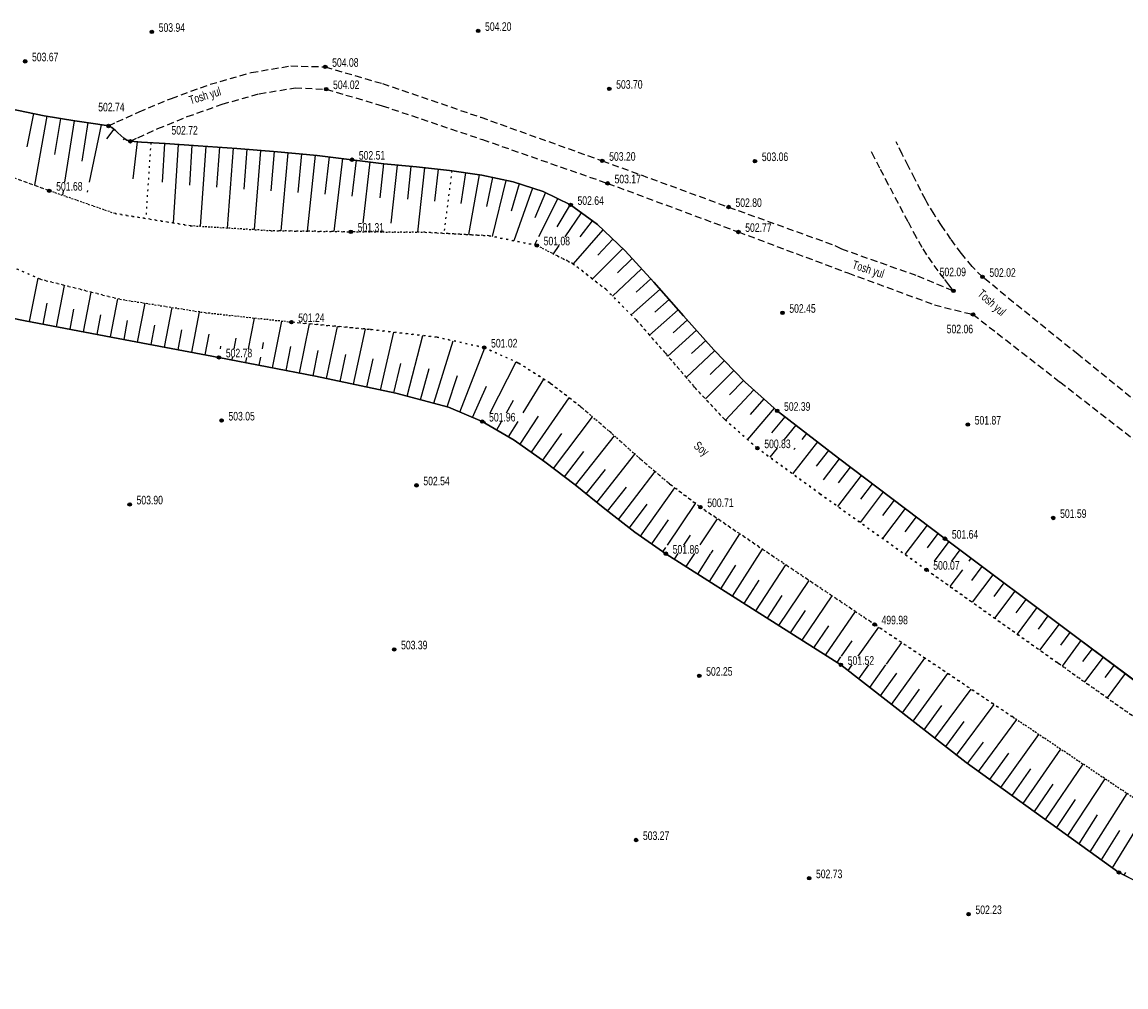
# Model space of a CAD drawing. Extents: x 0 to 362422, y 0 to 4201735.
# Tile 93 of 256: x 361938 to 362099, y 4199818 to 4199959. Entities that reach past the tile are written whole.
import ezdxf

# ---------------------------------------------------------------- set-up
doc = ezdxf.new("R2010")
doc.units = 0
doc.header["$LTSCALE"] = 0.5
doc.header["$MEASUREMENT"] = 0
doc.header["$PDMODE"] = 32
doc.header["$PDSIZE"] = 0.3
for name, pattern in [('CONTI', [0]), ('STRIH_1', [3, 2, -1]), ('STROT', [1.7, 0.5, -1.2])]:
    doc.linetypes.add(name, pattern=pattern)
for name, color, linetype in [('NAD_M0', 7, 'CONTI'), ('OTKOS0', 32, 'CONTI'), ('PI_OT0', 172, 'CONTI'), ('PI_TT0', 5, 'CONTI'), ('STR_L0', 6, 'CONTI')]:
    doc.layers.add(name, color=color, linetype=linetype)
doc.styles.add('SHRFT', font='TXT', dxfattribs={"width": 0.875})

# ---------------------------------------------------------------- blocks, each defined once
blk = doc.blocks.new('ееееее')
at = {"color": 4, "linetype": 'STROT'}
for p, q in [((1514.01, 66.71), (1519.27, 64.03)), ((1519.27, 64.03), (1524.03, 60.3)), ((1524.03, 60.3), (1528.44, 55.84)), ((1528.44, 55.84), (1532.68, 50.97)), ((1532.68, 50.97), (1536.91, 46.02)), ((1536.91, 46.02), (1541.3, 41.3)), ((1524.63, 39.51), (1520.33, 43.24)), ((1541.3, 41.3), (1546.02, 37.13)), ((1528.89, 35.69), (1524.63, 39.51)), ((1546.02, 37.13), (1555.08, 30.48)), ((1533.22, 31.98), (1528.89, 35.69)), ((1537.7, 28.58), (1533.22, 31.98)), ((1555.08, 30.48), (1570.55, 19.38)), ((1546.83, 22.37), (1537.7, 28.58)), ((1563, 11.46), (1546.83, 22.37)), ((1570.55, 19.38), (1589.61, 5.78)), ((1583.11, -2.1), (1563, 11.46)), ((1589.61, 5.78), (1609.49, -8.35)), ((1604.11, -16.23), (1583.11, -2.1))]:
    blk.add_line(p, q, dxfattribs=at)
at = {"layer": 'OTKOS0', "color": 32}
for p, q in [((1442.38, 85.77), (1437.25, 86.84)), ((1440.84, 86.09), (1439.85, 81.26)), ((1442.81, 85.7), (1440.96, 75.67)), ((1446.88, 85.02), (1442.38, 85.77)), ((1444.78, 85.37), (1443.88, 80.14)), ((1446.75, 85.04), (1445.33, 76.12)), ((1450.19, 84.53), (1446.88, 85.02)), ((1448.73, 84.75), (1447.84, 79.14)), ((1450.71, 84.44), (1448.94, 76.12)), ((1451.76, 84.26), (1450.19, 84.53)), ((1452.55, 83.79), (1451.45, 82.38)), ((1452.25, 84.02), (1451.76, 84.26)), ((1452.7, 83.67), (1452.25, 84.02)), ((1453.12, 83.26), (1452.7, 83.67)), ((1453.54, 82.85), (1453.12, 83.26)), ((1453.96, 82.47), (1453.54, 82.85)), ((1454.01, 82.44), (1453.87, 82.24)), ((1454.42, 82.18), (1453.96, 82.47)), ((1454.93, 82.02), (1454.42, 82.18)), ((1456.55, 81.89), (1454.93, 82.02)), ((1455.91, 81.94), (1455.27, 76.57)), ((1460.01, 81.67), (1456.55, 81.89)), ((1459.9, 81.68), (1459.53, 76.06)), ((1464.79, 81.35), (1460.01, 81.67)), ((1461.9, 81.54), (1461.13, 70.13)), ((1463.89, 81.41), (1463.49, 75.61)), ((1470.4, 80.94), (1464.79, 81.35)), ((1465.89, 81.27), (1465.06, 69.62)), ((1467.89, 81.12), (1467.46, 75.3)), ((1469.88, 80.98), (1468.98, 69.37)), ((1476.33, 80.45), (1470.4, 80.94)), ((1471.88, 80.82), (1471.41, 75.03)), ((1473.87, 80.65), (1472.89, 69.12)), ((1475.86, 80.49), (1475.35, 74.74)), ((1482.09, 79.89), (1476.33, 80.45)), ((1477.85, 80.3), (1476.76, 68.94)), ((1479.84, 80.11), (1479.26, 74.51)), ((1481.83, 79.92), (1480.61, 68.87)), ((1487.16, 79.25), (1482.09, 79.89)), ((1483.82, 79.67), (1483.19, 74.25)), ((1485.8, 79.42), (1484.5, 68.81)), ((1487.78, 79.17), (1487.13, 73.97)), ((1491.81, 78.66), (1487.16, 79.25)), ((1489.77, 78.92), (1488.7, 70.02)), ((1491.75, 78.67), (1491.18, 73.7)), ((1496.56, 78.17), (1491.81, 78.66)), ((1493.73, 78.46), (1492.79, 70.02)), ((1495.72, 78.26), (1495.2, 73.47)), ((1501.33, 77.64), (1496.56, 78.17)), ((1497.71, 78.04), (1496.66, 68.67)), ((1499.7, 77.82), (1499.14, 73.21)), ((1506.04, 76.94), (1501.33, 77.64)), ((1503.67, 77.29), (1502.98, 72.85)), ((1505.64, 77), (1504.09, 68.31)), ((1510.61, 75.95), (1506.04, 76.94)), ((1507.6, 76.6), (1506.71, 72.4)), ((1509.55, 76.18), (1507.52, 68.04)), ((1511.49, 75.66), (1510.31, 71.68)), ((1514.94, 74.54), (1510.61, 75.95)), ((1445.14, 74.87), (1445.03, 74.2)), ((1448.68, 74.87), (1448.63, 74.64)), ((1513.39, 75.04), (1510.67, 67.39)), ((1515.28, 74.38), (1513.74, 70.73)), ((1518.95, 72.58), (1514.94, 74.54)), ((1517.07, 73.5), (1514.26, 67.96)), ((1518.87, 72.62), (1516.94, 69.41)), ((1522.85, 69.71), (1518.95, 72.58)), ((1520.49, 71.45), (1518.08, 67.96)), ((1522.1, 70.26), (1520.29, 67.96)), ((1526.88, 65.86), (1522.85, 69.71)), ((1488.55, 68.77), (1488.55, 68.75)), ((1492.65, 68.77), (1492.64, 68.71)), ((1514.01, 67.47), (1513.66, 66.78)), ((1523.63, 68.97), (1519.3, 64.01)), ((1525.07, 67.59), (1522.88, 65.25)), ((1517.22, 66.71), (1516.38, 65.5)), ((1526.52, 66.21), (1522.11, 61.81)), ((1531.04, 61.33), (1526.88, 65.86)), ((1527.89, 64.75), (1525.74, 62.69)), ((1529.25, 63.28), (1525, 59.32)), ((1440.19, 55.85), (1441.44, 62.15)), ((1444.12, 55.09), (1445.3, 61.1)), ((1530.6, 61.81), (1528.47, 59.88)), ((1535.33, 56.43), (1531.04, 61.33)), ((1448.04, 54.33), (1449.17, 60.11)), ((1531.93, 60.31), (1527.73, 56.56)), ((1428.83, 58.18), (1439.56, 55.97)), ((1442.15, 55.47), (1442.75, 58.53)), ((1451.97, 53.58), (1453.04, 59.12)), ((1455.9, 52.82), (1456.99, 58.46)), ((1459.83, 52.07), (1460.94, 57.83)), ((1533.25, 58.81), (1531.16, 56.95)), ((1446.08, 54.71), (1446.65, 57.66)), ((1450.01, 53.95), (1450.56, 56.78)), ((1463.76, 51.32), (1464.9, 57.19)), ((1472.01, 51.81), (1472.89, 56.26)), ((1534.57, 57.3), (1530.39, 53.6)), ((1539.74, 51.47), (1535.33, 56.43)), ((1439.56, 55.97), (1453.09, 53.36)), ((1453.93, 53.2), (1454.46, 55.99)), ((1457.86, 52.45), (1458.41, 55.3)), ((1461.79, 51.7), (1462.35, 54.6)), ((1475.53, 49.02), (1476.9, 55.81)), ((1479.45, 48.24), (1480.92, 55.41)), ((1483.37, 47.44), (1484.97, 55.02)), ((1487.28, 46.6), (1489.07, 54.63)), ((1535.89, 55.8), (1533.8, 53.94)), ((1453.09, 53.36), (1467.73, 50.56)), ((1465.72, 50.94), (1466.3, 53.93)), ((1469.96, 51.81), (1470.26, 53.33)), ((1491.19, 45.75), (1493.16, 54.16)), ((1495.08, 44.83), (1497.4, 53.65)), ((1537.22, 54.31), (1533.04, 50.55)), ((1467.93, 51.81), (1468.01, 52.2)), ((1474.05, 51.81), (1474.23, 52.72)), ((1477.49, 48.63), (1478.19, 52.11)), ((1481.42, 47.86), (1482.18, 51.53)), ((1498.95, 43.8), (1501.82, 52.88)), ((1502.73, 42.52), (1506.42, 51.83)), ((1538.54, 52.82), (1536.45, 50.91)), ((1544.27, 46.74), (1539.74, 51.47)), ((1467.69, 50.57), (1467.73, 50.77)), ((1467.73, 50.56), (1481.75, 47.79)), ((1469.64, 50.18), (1469.71, 50.56)), ((1471.61, 49.79), (1471.76, 50.56)), ((1473.57, 49.41), (1473.8, 50.56)), ((1485.33, 47.02), (1486.18, 50.92)), ((1489.24, 46.18), (1490.18, 50.29)), ((1539.88, 51.33), (1535.69, 47.45)), ((1541.26, 49.88), (1539.16, 47.87)), ((1493.15, 45.33), (1494.18, 49.62)), ((1497.01, 44.31), (1498.32, 48.84)), ((1507.14, 42.37), (1510.95, 49.78)), ((1542.64, 48.44), (1538.49, 44.33)), ((1481.75, 47.79), (1493.44, 45.27)), ((1500.88, 43.28), (1502.44, 47.84)), ((1511.98, 42.37), (1515, 47.26)), ((1544.03, 46.99), (1541.97, 44.88)), ((1548.91, 42.55), (1544.27, 46.74)), ((1493.44, 45.27), (1501.1, 43.22)), ((1504.57, 41.73), (1506.63, 46.26)), ((1545.5, 45.63), (1541.38, 41.22)), ((1509.51, 42.37), (1510.55, 44.21)), ((1513.14, 36.64), (1518.65, 44.55)), ((1546.98, 44.29), (1544.98, 42.05)), ((1501.1, 43.22), (1506, 41.12)), ((1511.51, 37.8), (1514.19, 41.86)), ((1516.37, 34.28), (1522.03, 41.77)), ((1548.46, 42.95), (1544.59, 38.39)), ((1557.82, 35.63), (1548.91, 42.55)), ((1506, 41.12), (1510.65, 38.4)), ((1506.38, 40.9), (1506.49, 41.12)), ((1508.11, 39.89), (1508.8, 41.12)), ((1509.83, 38.88), (1511.21, 41.12)), ((1550.02, 41.69), (1548.09, 39.36)), ((1551.6, 40.46), (1549.9, 38.38)), ((1514.78, 35.49), (1517.59, 39.33)), ((1519.52, 31.82), (1525.21, 38.99)), ((1553.18, 39.24), (1552.49, 38.38)), ((1510.65, 38.4), (1515.11, 35.26)), ((1548.88, 37.13), (1547.81, 35.82)), ((1554.76, 38.01), (1551.11, 33.4)), ((1551.49, 37.13), (1551.32, 36.92)), ((1517.95, 33.05), (1520.79, 36.71)), ((1522.64, 29.3), (1528.2, 36.31)), ((1556.34, 36.78), (1554.55, 34.48)), ((1557.92, 35.55), (1555.58, 32.51)), ((1573.27, 23.89), (1557.82, 35.63)), ((1515.11, 35.26), (1519.47, 31.86)), ((1521.08, 30.56), (1523.89, 34.1)), ((1525.78, 26.82), (1531.12, 33.78)), ((1559.51, 34.34), (1557.77, 32.07)), ((1561.1, 33.13), (1557.66, 28.63)), ((1519.47, 31.86), (1523.79, 28.37)), ((1524.2, 28.05), (1526.94, 31.53)), ((1528.96, 24.41), (1534.01, 31.38)), ((1564.29, 30.71), (1560.92, 26.29)), ((1562.7, 31.92), (1560.99, 29.69)), ((1527.36, 25.59), (1529.96, 29.06)), ((1532.89, 23.08), (1536.98, 29.13)), ((1565.88, 29.5), (1564.21, 27.31)), ((1523.79, 28.37), (1528.16, 24.97)), ((1567.47, 28.29), (1564.17, 23.96)), ((1530.6, 23.26), (1533.05, 26.75)), ((1537.67, 23.08), (1540.18, 26.89)), ((1570.66, 25.87), (1567.43, 21.62)), ((1569.07, 27.08), (1567.44, 24.93)), ((1528.16, 24.97), (1532.65, 21.83)), ((1535.28, 23.08), (1536.23, 24.51)), ((1538.97, 17.79), (1543.44, 24.68)), ((1572.25, 24.66), (1570.65, 22.55)), ((1532.24, 22.12), (1532.65, 22.73)), ((1573.84, 23.46), (1571.7, 20.63)), ((1592.42, 9.46), (1573.27, 23.89)), ((1532.65, 21.83), (1541.8, 15.97)), ((1533.91, 21.02), (1534.45, 21.83)), ((1535.6, 19.94), (1536.85, 21.83)), ((1537.28, 18.86), (1539.22, 21.83)), ((1539.27, 21.91), (1539.54, 22.32)), ((1542.33, 15.63), (1546.71, 22.45)), ((1575.44, 22.25), (1574.22, 20.63)), ((1577.04, 21.05), (1576.72, 20.63)), ((1540.65, 16.71), (1542.85, 20.14)), ((1545.7, 13.48), (1550.09, 20.17)), ((1570.75, 19.38), (1570.68, 19.29)), ((1575.78, 19.38), (1573.95, 16.96)), ((1578.64, 19.85), (1577.11, 17.82)), ((1544.02, 14.56), (1546.21, 17.93)), ((1549.08, 11.33), (1553.47, 17.89)), ((1580.23, 18.64), (1577.2, 14.63)), ((1581.83, 17.44), (1580.33, 15.45)), ((1583.43, 16.24), (1580.46, 12.31)), ((1541.8, 15.97), (1558.07, 5.59)), ((1547.39, 12.4), (1549.58, 15.71)), ((1552.45, 9.18), (1556.85, 15.61)), ((1585.02, 15.03), (1583.55, 13.09)), ((1550.76, 10.25), (1552.96, 13.5)), ((1555.82, 7.03), (1560.22, 13.33)), ((1586.62, 13.83), (1583.72, 9.98)), ((1554.13, 8.1), (1556.33, 11.28)), ((1588.22, 12.63), (1586.78, 10.72)), ((1589.82, 11.42), (1586.98, 7.65)), ((1560.59, 6.84), (1563.59, 11.06)), ((1591.41, 10.22), (1590.01, 8.36)), ((1558.14, 6.84), (1559.71, 9.07)), ((1564.69, 5.68), (1566.94, 8.81)), ((1593.01, 9.02), (1590.24, 5.33)), ((1612.4, -5.55), (1592.42, 9.46)), ((1557.51, 5.95), (1558.07, 6.74)), ((1565.41, -0.17), (1570.29, 6.55)), ((1594.61, 7.81), (1593.24, 5.99)), ((1596.21, 6.61), (1593.5, 3.01)), ((1558.07, 5.59), (1576.25, -8.66)), ((1559.12, 4.77), (1559.7, 5.59)), ((1560.69, 3.54), (1562.15, 5.59)), ((1562.26, 2.3), (1564.63, 5.59)), ((1597.81, 5.41), (1596.47, 3.63)), ((1563.84, 1.07), (1566.22, 4.37)), ((1568.56, -2.63), (1573.64, 4.29)), ((1599.41, 4.21), (1596.77, 0.69)), ((1566.99, -1.4), (1569.48, 2)), ((1571.71, -5.1), (1576.99, 2.02)), ((1570.14, -3.87), (1572.73, -0.36)), ((1574.86, -7.57), (1580.35, -0.24)), ((1573.28, -6.33), (1575.97, -2.72)), ((1578.06, -9.97), (1583.63, -2.45)), ((1581.3, -12.31), (1586.84, -4.61)), ((1576.44, -8.79), (1578.77, -5.69)), ((1579.68, -11.14), (1582.46, -7.34)), ((1584.54, -14.66), (1590.05, -6.77)), ((1576.25, -8.66), (1598.44, -24.71)), ((1582.92, -13.48), (1585.68, -9.59)), ((1587.78, -17), (1593.25, -8.93)), ((1591.02, -19.34), (1596.45, -11.08)), ((1586.16, -15.83), (1588.9, -11.84)), ((1589.4, -18.17), (1592.12, -14.09)), ((1594.26, -21.69), (1599.65, -13.23)), ((1597.5, -24.03), (1602.85, -15.38)), ((1592.64, -20.52), (1595.35, -16.34)), ((1595.88, -22.86), (1598.56, -18.59)), ((1598.44, -24.71), (1619.84, -35.67)), ((1599.19, -25.09), (1599.42, -24.71))]:
    blk.add_line(p, q, dxfattribs=at)
at = {"layer": 'OTKOS0', "color": 4, "linetype": 'STROT'}
for p, q in [((1457.9, 81.8), (1457.14, 70.79)), ((1434.58, 78.02), (1443.12, 74.87)), ((1443.12, 74.87), (1452.68, 71.52)), ((1452.68, 71.52), (1463.67, 69.71)), ((1463.67, 69.71), (1475.34, 68.96)), ((1475.34, 68.96), (1486.96, 68.77)), ((1486.96, 68.77), (1497.77, 68.66)), ((1497.77, 68.66), (1507.04, 68.14)), ((1507.04, 68.14), (1514.01, 66.71)), ((1441.78, 62), (1432.1, 66.24)), ((1453.32, 59.05), (1441.78, 62)), ((1465.8, 57.05), (1453.32, 59.05)), ((1478.27, 55.66), (1465.8, 57.05)), ((1489.8, 54.56), (1478.27, 55.66)), ((1499.46, 53.41), (1489.8, 54.56)), ((1506.32, 51.88), (1499.46, 53.41)), ((1511.27, 49.63), (1506.32, 51.88)), ((1515.91, 46.68), (1511.27, 49.63)), ((1520.33, 43.24), (1515.91, 46.68))]:
    blk.add_line(p, q, dxfattribs=at)
at = {"layer": 'OTKOS0', "color": 32, "linetype": 'STROT'}
blk.add_line((1501.69, 77.59), (1500.48, 68.51), dxfattribs=at)
at = {"layer": 'OTKOS0', "color": 4, "linetype": 'STROT'}
for points in [[(1609.49, -8.35), (1589.61, 5.78), (1570.55, 19.38), (1555.08, 30.48), (1546.02, 37.13), (1541.3, 41.3), (1536.91, 46.02), (1532.68, 50.97), (1528.44, 55.84), (1524.03, 60.3), (1519.27, 64.03), (1514.01, 66.71), (1507.04, 68.14), (1497.77, 68.66), (1486.96, 68.77), (1475.34, 68.96), (1463.67, 69.71), (1452.68, 71.52), (1443.12, 74.87), (1434.58, 78.02)], [(1432.1, 66.24), (1441.78, 62), (1453.32, 59.05), (1465.8, 57.05), (1478.27, 55.66), (1489.8, 54.56), (1499.46, 53.41), (1506.32, 51.88), (1511.27, 49.63), (1515.91, 46.68), (1520.33, 43.24), (1524.63, 39.51), (1528.89, 35.69), (1533.22, 31.98), (1537.7, 28.58), (1546.83, 22.37), (1563, 11.46), (1583.11, -2.1), (1604.11, -16.23), (1622.92, -28.88), (1636.45, -37.99), (1641.65, -41.48)]]:
    blk.add_lwpolyline(points, dxfattribs=at)
at = {"layer": 'PI_TT0', "color": 0}
for centre in [(1458.1, 97.92), (1505.58, 97.92), (1439.66, 93.69), (1483.32, 92.76), (1483.44, 89.52), (1524.63, 89.45), (1451.76, 84.26), (1454.93, 82.02), (1487.16, 79.25), (1523.58, 78.98), (1545.79, 78.87), (1524.35, 75.7), (1443.12, 74.87), (1518.95, 72.58), (1541.93, 72.21), (1486.96, 68.77), (1543.34, 68.58), (1514.01, 66.71), (1578.84, 61.94), (1574.61, 59.93), (1549.72, 56.8), (1577.44, 56.49), (1478.27, 55.66), (1506.32, 51.88), (1467.73, 50.56), (1548.91, 42.55), (1468.08, 41.38), (1506, 41.12), (1576.64, 40.47), (1546.02, 37.13), (1496.41, 31.87), (1454.68, 29.22), (1537.7, 28.58), (1589.03, 26.86), (1573.27, 23.89), (1532.65, 21.83), (1570.55, 19.38), (1563, 11.46), (1493.1, 8.03), (1558.07, 5.59), (1537.47, 4.06), (1528.2, -19.79), (1553.36, -25.42), (1598.44, -24.71), (1576.54, -30.71)]:
    blk.add_circle(centre, 0.25, dxfattribs=at)
for p in [(1458.1, 97.92), (1505.58, 97.92), (1439.66, 93.69), (1483.32, 92.76), (1483.44, 89.52), (1524.63, 89.45), (1451.76, 84.26), (1454.93, 82.02), (1487.16, 79.25), (1523.58, 78.98), (1545.79, 78.87), (1524.35, 75.7), (1443.12, 74.87), (1518.95, 72.58), (1541.93, 72.21), (1486.96, 68.77), (1543.34, 68.58), (1514.01, 66.71), (1578.84, 61.94), (1574.61, 59.93), (1549.72, 56.8), (1577.44, 56.49), (1478.27, 55.66), (1506.32, 51.88), (1467.73, 50.56), (1548.91, 42.55), (1468.08, 41.38), (1506, 41.12), (1576.64, 40.47), (1546.02, 37.13), (1496.41, 31.87), (1454.68, 29.22), (1537.7, 28.58), (1589.03, 26.86), (1573.27, 23.89), (1532.65, 21.83), (1570.55, 19.38), (1563, 11.46), (1493.1, 8.03), (1558.07, 5.59), (1537.47, 4.06), (1528.2, -19.79), (1553.36, -25.42), (1598.44, -24.71), (1576.54, -30.71)]:
    blk.add_point(p, dxfattribs=at)
at = {"layer": 'STR_L0', "color": 0}
for points in [[(1437.25, 86.84), (1442.38, 85.77), (1446.88, 85.02), (1450.19, 84.53), (1451.76, 84.26), (1452.25, 84.02), (1452.7, 83.67), (1453.12, 83.26), (1453.54, 82.85), (1453.96, 82.47), (1454.42, 82.18), (1454.93, 82.02), (1456.55, 81.89), (1460.01, 81.67), (1464.79, 81.35), (1470.4, 80.94), (1476.33, 80.45), (1482.09, 79.89), (1487.16, 79.25), (1491.81, 78.66), (1496.56, 78.17), (1501.33, 77.64), (1506.04, 76.94), (1510.61, 75.95), (1514.94, 74.54), (1518.95, 72.58), (1522.85, 69.71), (1526.88, 65.86), (1531.04, 61.33), (1535.33, 56.43), (1539.74, 51.47), (1544.27, 46.74), (1548.91, 42.55), (1557.82, 35.63), (1573.27, 23.89), (1592.42, 9.46), (1612.4, -5.55)], [(1619.84, -35.67), (1598.44, -24.71), (1576.25, -8.66), (1558.07, 5.59), (1541.8, 15.97), (1532.65, 21.83), (1528.16, 24.97), (1523.79, 28.37), (1519.47, 31.86), (1515.11, 35.26), (1510.65, 38.4), (1506, 41.12), (1501.1, 43.22), (1493.44, 45.27), (1481.75, 47.79), (1467.73, 50.56), (1453.09, 53.36), (1439.56, 55.97), (1428.83, 58.18)]]:
    blk.add_lwpolyline(points, dxfattribs=at)
at = {"layer": 'STR_L0', "color": 0, "linetype": 'STRIH_1'}
for points in [[(1451.76, 84.26), (1452.97, 84.84), (1456.21, 86.3), (1460.93, 88.25), (1466.57, 90.27), (1472.55, 91.97), (1478.32, 92.93), (1483.32, 92.76), (1491.63, 90.3), (1505.93, 85.36), (1523.58, 78.98), (1541.93, 72.21), (1557.38, 66.58), (1558.04, 66.24), (1558.32, 66.08), (1569.4, 62.12), (1574.61, 59.93), (1574.43, 60.16), (1573.94, 60.79), (1573.24, 61.71), (1572.41, 62.82), (1571.55, 64.02), (1570.74, 65.19), (1570.07, 66.24), (1569.25, 67.71), (1568.04, 69.98), (1566.63, 72.66), (1565.2, 75.39), (1563.95, 77.79), (1563.06, 79.51), (1562.72, 80.16)], [(1454.93, 82.02), (1456.02, 82.54), (1458.95, 83.85), (1463.22, 85.58), (1468.3, 87.38), (1473.71, 88.88), (1478.92, 89.72), (1483.44, 89.52), (1491.58, 87.08), (1506.15, 82.12), (1524.35, 75.7), (1543.34, 68.58), (1559.27, 62.57), (1571.86, 57.89), (1577.44, 56.49), (1580.95, 53.74), (1590.06, 46.63), (1602.59, 36.82)], [(1604.99, 40.63), (1592.7, 50.61), (1583.35, 58.22), (1578.84, 61.94), (1577.33, 63.46), (1575.77, 65.36), (1574.27, 67.42), (1572.91, 69.41), (1571.81, 71.1), (1571.08, 72.28), (1570.81, 72.73), (1570.56, 73.22), (1569.92, 74.49), (1569.05, 76.22), (1568.09, 78.11), (1567.21, 79.84), (1566.57, 81.11), (1566.33, 81.6)]]:
    blk.add_lwpolyline(points, dxfattribs=at)
at = {"color": 4, "linetype": 'STROT', "style": 'SHRFT', "width": 0.75}
blk.add_text('Soy', height=1.25, rotation=320.393, dxfattribs=at).set_placement((1536.65, 37.3))
at = {"layer": 'NAD_M0', "color": 7, "style": 'SHRFT', "width": 0.75}
for rotation, p in [(17, (1463.71, 87.33)), (342, (1559.78, 63.25)), (318, (1578.01, 59.33))]:
    blk.add_text('Tosh yul', height=1.25, rotation=rotation, dxfattribs=at).set_placement(p)
at = {"layer": 'PI_OT0', "color": 0, "style": 'SHRFT', "width": 0.75}
for s, p in [('503.94', (1459.1, 97.92)), ('504.20', (1506.58, 97.92)), ('503.67', (1440.66, 93.69)), ('504.08', (1484.32, 92.76)), ('504.02', (1484.44, 89.52)), ('503.70', (1525.63, 89.45)), ('502.74', (1450.27, 86.38)), ('502.72', (1460.91, 82.98)), ('502.51', (1488.16, 79.25)), ('503.20', (1524.58, 78.98)), ('503.06', (1546.79, 78.87)), ('501.68', (1444.12, 74.87)), ('503.17', (1525.35, 75.7)), ('502.64', (1519.95, 72.58)), ('502.80', (1542.93, 72.21)), ('501.31', (1487.96, 68.77)), ('502.77', (1544.34, 68.58)), ('501.08', (1515.01, 66.71)), ('502.09', (1572.6, 62.05)), ('502.02', (1579.84, 61.94)), ('502.45', (1550.72, 56.8)), ('501.24', (1479.27, 55.66)), ('502.06', (1573.61, 53.75)), ('501.02', (1507.32, 51.88)), ('502.78', (1468.73, 50.56)), ('502.39', (1549.91, 42.55)), ('503.05', (1469.08, 41.38)), ('501.96', (1507, 41.12)), ('501.87', (1577.64, 40.47)), ('500.83', (1547.02, 37.13)), ('502.54', (1497.41, 31.87)), ('503.90', (1455.68, 29.22)), ('500.71', (1538.7, 28.58)), ('501.59', (1590.03, 26.86)), ('501.64', (1574.27, 23.89)), ('501.86', (1533.65, 21.83)), ('500.07', (1571.55, 19.38)), ('499.98', (1564, 11.46)), ('503.39', (1494.1, 8.03)), ('501.52', (1559.07, 5.59)), ('502.25', (1538.47, 4.06)), ('503.27', (1529.2, -19.79)), ('502.73', (1554.36, -25.42)), ('502.23', (1577.54, -30.71))]:
    blk.add_text(s, height=1.25, dxfattribs=at).set_placement(p)

msp = doc.modelspace()

# ---------------------------------------------------------------- block references
at = {"color": 0, "rotation": 0.1683458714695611}
msp.add_blockref('ееееее', (360499.456, 4199854.903), dxfattribs=at)

doc.saveas('drawing.dxf')
